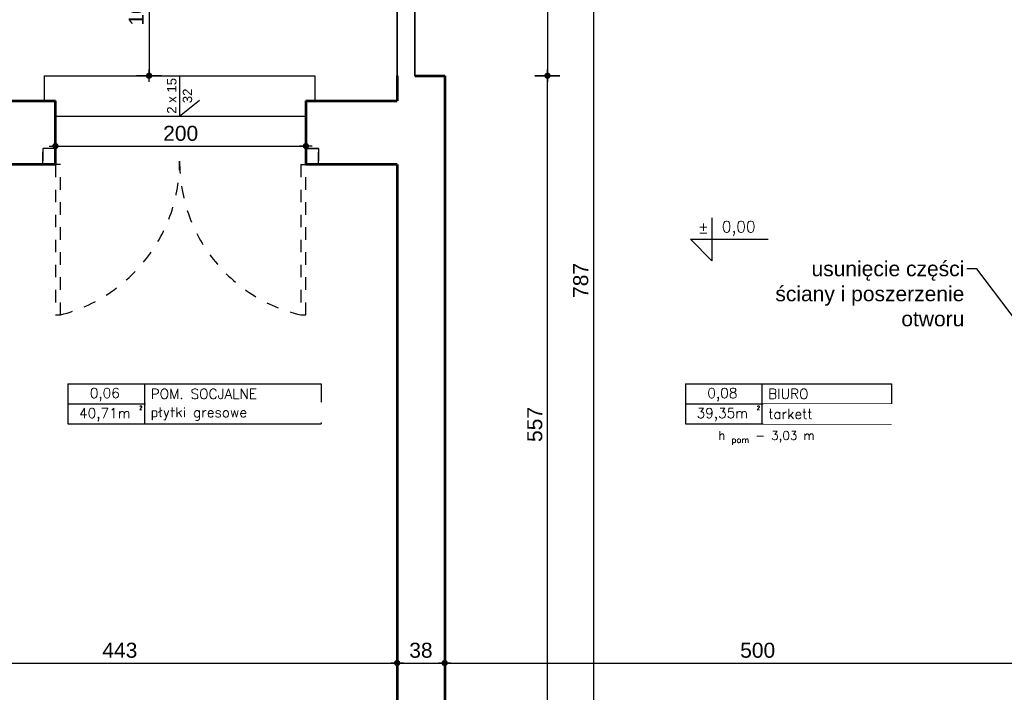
# Model space of a CAD drawing. Header units: millimetres. Extents: x 11979 to 23691, y 12825 to 41978.
# Tile 226 of 256: x 20108 to 20894, y 38429 to 38966. Entities that reach past the tile are written whole.
import ezdxf
from ezdxf import colors
from ezdxf.entities.mleader import LeaderData, LeaderLine
from ezdxf.enums import TextEntityAlignment as Align
from ezdxf.math import Vec2, Vec3

# ---------------------------------------------------------------- set-up
doc = ezdxf.new("R2010")
doc.units = ezdxf.units.MM
doc.linetypes.add('4002', pattern=[2, 1, -1])
doc.linetypes.add('DASHED', pattern=[19.05, 12.7, -6.35])
for name, color, linetype in [('- niebieska cienka - izolacja', 120, 'Continuous'), ('-LI-WIDOK', 2, 'Continuous'), ('-MEBLE', 1, 'Continuous'), ('-WYMIAR', 8, 'Continuous'), ('_PROJEKTOWANE', 5, 'Continuous'), ('drzwi łuk', 1, 'Continuous'), ('PROJEKTOWANE', 5, 'Continuous')]:
    doc.layers.add(name, color=color, linetype=linetype)
for name, color, linetype, lineweight in [('-ŚCIANY DZIAŁOWE', 3, 'Continuous', 35), ('-ŚCIANY NOŚNE', 4, 'Continuous', 53), ('CIENKA - KRESKOWANIA', 254, 'Continuous', 0), ('CIENKA - OPISY', 2, 'Continuous', 25)]:
    doc.layers.add(name, color=color, linetype=linetype, lineweight=lineweight)
doc.layers.add('DO USU', color=7, linetype='Continuous', true_color=0x969696)
doc.styles.add('SIMPLEX', font='simplex')
doc.styles.get("Standard").update_dxf_attribs({"font": 'arial.ttf'})
doc.dimstyles.new('CZA-KROPKA-50', dxfattribs={"dimtxt": 12, "dimasz": 1, "dimexe": 2, "dimexo": 25, "dimgap": 4, "dimtad": 1, "dimdec": 1, "dimrnd": 0.5, "dimzin": 9, "dimdsep": 46, "dimtxsty": 'Standard', "dimblk": 'CZA-KROPKA', "dimblk1": 'CZA-KROPKA', "dimblk2": 'CZA-KROPKA', "dimsah": 1, "dimcen": -20, "dimse1": 1, "dimse2": 1, "dimclrd": 8, "dimclre": 8, "dimclrt": 9, "dimadec": 0, "dimazin": 0, "dimtfac": 1, "dimtdec": 1, "dimtmove": 1, "dimatfit": 3, "dimldrblk": 'CZA-KROPKA', "dimfxl": 1, "dimtolj": 1, "dimtzin": 9, "dimarcsym": 0})

# ---------------------------------------------------------------- blocks, each defined once
blk = doc.blocks.new('CZA-KROPKA')
at = {"layer": '-WYMIAR', "linetype": 'ByBlock'}
for p, q in [((0, 10), (0, -10)), ((5, 0), (-5, 0))]:
    blk.add_line(p, q, dxfattribs=at)
at = {"layer": '-WYMIAR', "linetype": 'ByBlock', "const_width": 2.5}
blk.add_lwpolyline([(-1.25, 0, 1), (1.25, 0, 1)], format="xyb", close=True, dxfattribs=at)
blk = doc.blocks.new('*D1288')
at = {"layer": '-LI-WIDOK', "color": 8, "lineweight": -2}
blk.add_line((19967.27, 38452.65), (20408.27, 38452.65), dxfattribs=at)
at = {"layer": 'Defpoints', "color": 0}
for p in [(19966.27, 38713.65), (20409.27, 38452.65), (20409.27, 38452.65)]:
    blk.add_point(p, dxfattribs=at)
at = {"layer": '-LI-WIDOK', "color": 8, "lineweight": -2, "rotation": 180}
blk.add_blockref('CZA-KROPKA', (19966.27, 38452.65), dxfattribs=at)
at = {"layer": '-LI-WIDOK', "color": 8, "lineweight": -2}
blk.add_blockref('CZA-KROPKA', (20409.27, 38452.65), dxfattribs=at)
at = {"layer": '-LI-WIDOK', "color": 9, "insert": (20187.77, 38462.78), "char_height": 12, "attachment_point": 5}
blk.add_mtext('\\A1;443', dxfattribs=at)
blk = doc.blocks.new('*D1289')
at = {"layer": '-LI-WIDOK', "color": 8, "lineweight": -2}
blk.add_line((20410.27, 38452.65), (20446.27, 38452.65), dxfattribs=at)
at = {"layer": 'Defpoints', "color": 0}
for p in [(20409.27, 38452.65), (20447.27, 38452.65), (20447.27, 38452.65)]:
    blk.add_point(p, dxfattribs=at)
at = {"layer": '-LI-WIDOK', "color": 8, "lineweight": -2, "rotation": 180}
blk.add_blockref('CZA-KROPKA', (20409.27, 38452.65), dxfattribs=at)
at = {"layer": '-LI-WIDOK', "color": 8, "lineweight": -2}
blk.add_blockref('CZA-KROPKA', (20447.27, 38452.65), dxfattribs=at)
at = {"layer": '-LI-WIDOK', "color": 9, "insert": (20428.27, 38462.78), "char_height": 12, "attachment_point": 5}
blk.add_mtext('\\A1;38', dxfattribs=at)
blk = doc.blocks.new('*D1290')
at = {"layer": '-LI-WIDOK', "color": 8, "lineweight": -2}
blk.add_line((20448.27, 38452.65), (20946.27, 38452.65), dxfattribs=at)
at = {"layer": 'Defpoints', "color": 0}
for p in [(20447.27, 38452.65), (20947.27, 38452.65), (20947.27, 38452.15)]:
    blk.add_point(p, dxfattribs=at)
at = {"layer": '-LI-WIDOK', "color": 8, "lineweight": -2, "rotation": 180}
blk.add_blockref('CZA-KROPKA', (20447.27, 38452.65), dxfattribs=at)
at = {"layer": '-LI-WIDOK', "color": 8, "lineweight": -2}
blk.add_blockref('CZA-KROPKA', (20947.27, 38452.65), dxfattribs=at)
at = {"layer": '-LI-WIDOK', "color": 9, "insert": (20697.27, 38462.78), "char_height": 12, "attachment_point": 5}
blk.add_mtext('\\A1;500', dxfattribs=at)
blk = doc.blocks.new('*D1431')
at = {"layer": '-LI-WIDOK', "color": 8, "lineweight": -2}
blk.add_line((19929.27, 39374.61), (22108.27, 39374.61), dxfattribs=at)
at = {"layer": 'Defpoints', "color": 0}
for p in [(22109.27, 39374.61), (19928.27, 39116.35), (22109.27, 38815.35)]:
    blk.add_point(p, dxfattribs=at)
at = {"layer": '-LI-WIDOK', "color": 8, "lineweight": -2, "rotation": 180}
blk.add_blockref('CZA-KROPKA', (19928.27, 39374.61), dxfattribs=at)
at = {"layer": '-LI-WIDOK', "color": 8, "lineweight": -2}
blk.add_blockref('CZA-KROPKA', (22109.27, 39374.61), dxfattribs=at)
at = {"layer": '-LI-WIDOK', "color": 9, "insert": (21018.77, 39384.74), "char_height": 12, "attachment_point": 5}
blk.add_mtext('\\A1;2181', dxfattribs=at)
blk = doc.blocks.new('*D1448')
at = {"layer": '-LI-WIDOK', "color": 8, "lineweight": -2}
blk.add_line((19802.02, 39201.65), (19802.02, 37781.65), dxfattribs=at)
at = {"layer": 'Defpoints', "color": 0}
for p in [(19928.27, 39202.65), (19802.02, 37780.65), (20409.27, 37780.65)]:
    blk.add_point(p, dxfattribs=at)
at = {"layer": '-LI-WIDOK', "color": 8, "lineweight": -2}
for p, rotation in [((19802.02, 39202.65), 90), ((19802.02, 37780.65), 270)]:
    blk.add_blockref('CZA-KROPKA', p, dxfattribs=dict(at, rotation=rotation))
at = {"layer": '-LI-WIDOK', "color": 9, "insert": (19791.99, 38491.65), "char_height": 12, "attachment_point": 5, "rotation": 90}
blk.add_mtext('\\A1;1422', dxfattribs=at)
blk = doc.blocks.new('*D1465')
at = {"layer": '-ŚCIANY DZIAŁOWE', "color": 8, "lineweight": -2}
blk.add_line((20529.34, 38365.65), (20529.34, 38920.65), dxfattribs=at)
at = {"layer": 'Defpoints', "color": 0}
for p in [(20447.27, 38921.65), (20529.34, 38921.65), (20447.27, 38364.65)]:
    blk.add_point(p, dxfattribs=at)
at = {"layer": '-ŚCIANY DZIAŁOWE', "color": 8, "lineweight": -2}
for p, rotation in [((20529.34, 38921.65), 90), ((20529.34, 38364.65), 270)]:
    blk.add_blockref('CZA-KROPKA', p, dxfattribs=dict(at, rotation=rotation))
at = {"layer": '-ŚCIANY DZIAŁOWE', "color": 9, "insert": (20519.24, 38643.15), "char_height": 12, "attachment_point": 5, "rotation": 90, "bg_fill": 3, "box_fill_scale": 1.1, "bg_fill_color": 257, "bg_fill_transparency": 0}
blk.add_mtext('\\A1;557', dxfattribs=at)
blk = doc.blocks.new('*D1466')
at = {"layer": '-ŚCIANY DZIAŁOWE', "color": 8, "lineweight": -2}
blk.add_line((20529.34, 39060.65), (20529.34, 38922.65), dxfattribs=at)
at = {"layer": 'Defpoints', "color": 0}
for p in [(20447.27, 39061.65), (20447.27, 38921.65), (20529.34, 38921.65)]:
    blk.add_point(p, dxfattribs=at)
at = {"layer": '-ŚCIANY DZIAŁOWE', "color": 8, "lineweight": -2}
for p, rotation in [((20529.34, 39061.65), 90), ((20529.34, 38921.65), 270)]:
    blk.add_blockref('CZA-KROPKA', p, dxfattribs=dict(at, rotation=rotation))
at = {"layer": '-ŚCIANY DZIAŁOWE', "color": 9, "insert": (20519.22, 38991.65), "char_height": 12, "attachment_point": 5, "rotation": 90, "bg_fill": 3, "box_fill_scale": 1.1, "bg_fill_color": 257, "bg_fill_transparency": 0}
blk.add_mtext('\\A1;140', dxfattribs=at)
blk = doc.blocks.new('*D1469')
at = {"layer": 'Defpoints', "color": 0}
for p in [(20136.36, 38901.65), (20336.36, 38901.65), (20336.36, 38865.46)]:
    blk.add_point(p, dxfattribs=at)
at = {"layer": 'PROJEKTOWANE', "color": 8, "lineweight": -2}
blk.add_line((20137.36, 38865.46), (20335.36, 38865.46), dxfattribs=at)
at = {"layer": 'PROJEKTOWANE', "color": 8, "lineweight": -2, "rotation": 180}
blk.add_blockref('CZA-KROPKA', (20136.36, 38865.46), dxfattribs=at)
at = {"layer": 'PROJEKTOWANE', "color": 8, "lineweight": -2}
blk.add_blockref('CZA-KROPKA', (20336.36, 38865.46), dxfattribs=at)
at = {"layer": 'PROJEKTOWANE', "color": 9, "insert": (20236.36, 38875.58), "char_height": 12, "attachment_point": 5, "bg_fill": 3, "box_fill_scale": 1.1, "bg_fill_color": 257, "bg_fill_transparency": 0}
blk.add_mtext('\\A1;200', dxfattribs=at)
blk = doc.blocks.new('*D1589')
at = {"layer": '_PROJEKTOWANE', "color": 8, "lineweight": -2}
blk.add_line((20211.11, 39028.65), (20211.11, 38922.65), dxfattribs=at)
at = {"layer": 'Defpoints', "color": 0}
for p in [(20237.27, 39029.65), (20127.45, 38921.65), (20211.11, 38921.65)]:
    blk.add_point(p, dxfattribs=at)
at = {"layer": '_PROJEKTOWANE', "color": 8, "lineweight": -2}
for p, rotation in [((20211.11, 39029.65), 90), ((20211.11, 38921.65), 270)]:
    blk.add_blockref('CZA-KROPKA', p, dxfattribs=dict(at, rotation=rotation))
at = {"layer": '_PROJEKTOWANE', "color": 9, "insert": (20200.98, 38975.65), "char_height": 12, "attachment_point": 5, "rotation": 90}
blk.add_mtext('\\A1;108', dxfattribs=at)
blk = doc.blocks.new('*D1678')
at = {"layer": '_PROJEKTOWANE', "color": 8, "lineweight": -2}
blk.add_line((20566.08, 39150.65), (20566.08, 38365.65), dxfattribs=at)
at = {"layer": 'Defpoints', "color": 0}
for p in [(20577.92, 39151.65), (20566.08, 38364.65), (20577.92, 38364.65)]:
    blk.add_point(p, dxfattribs=at)
at = {"layer": '_PROJEKTOWANE', "color": 8, "lineweight": -2}
for p, rotation in [((20566.08, 39151.65), 90), ((20566.08, 38364.65), 270)]:
    blk.add_blockref('CZA-KROPKA', p, dxfattribs=dict(at, rotation=rotation))
at = {"layer": '_PROJEKTOWANE', "color": 9, "insert": (20555.95, 38758.15), "char_height": 12, "attachment_point": 5, "rotation": 90}
blk.add_mtext('\\A1;787', dxfattribs=at)

msp = doc.modelspace()

# ---------------------------------------------------------------- linework, layer by layer
at = {"layer": '-MEBLE'}
for p, q in [((20660.74, 38808.23), (20660.74, 38773.95)), ((20643.59, 38791.09), (20705.59, 38791.09)), ((20643.59, 38791.09), (20660.74, 38773.95))]:
    msp.add_line(p, q, dxfattribs=at)
at = {"layer": '-ŚCIANY DZIAŁOWE'}
for p, q in [((20409.27, 38921.65), (20409.27, 39061.65)), ((20423.27, 38921.65), (20423.27, 39061.65))]:
    msp.add_line(p, q, dxfattribs=at)
at = {"layer": '-ŚCIANY NOŚNE'}
for p, q in [((20409.27, 38921.65), (20409.27, 38901.65)), ((20423.27, 38921.65), (20447.27, 38921.65)), ((20423.27, 38921.65), (20447.27, 38921.65)), ((20447.27, 38921.65), (20447.27, 38364.65)), ((20094.27, 38901.65), (20136.36, 38901.65)), ((20136.36, 38850.65), (20136.36, 38901.65)), ((20336.36, 38901.65), (20409.27, 38901.65)), ((20336.36, 38901.65), (20336.36, 38850.65)), ((20136.36, 38850.65), (20094.27, 38850.65)), ((20409.27, 38850.65), (20336.36, 38850.65)), ((20409.27, 38850.65), (20409.27, 38277.65))]:
    msp.add_line(p, q, dxfattribs=at)
at = {"layer": 'CIENKA - KRESKOWANIA', "linetype": 'DASHED', "ltscale": 0.5}
msp.add_line((20116.27, 38850.65), (20126.36, 38850.65), dxfattribs=at)
at = {"layer": 'CIENKA - OPISY'}
for p, q in [((20127.45, 38921.65), (20343.57, 38921.65)), ((20127.45, 38921.65), (20127.45, 38901.65)), ((20343.57, 38921.65), (20343.57, 38901.65))]:
    msp.add_line(p, q, dxfattribs=at)
at = {"layer": 'DO USU', "linetype": '4002', "ltscale": 10}
for p, q in [((20136.36, 38863.65), (20126.36, 38863.65)), ((20126.36, 38863.65), (20126.36, 38850.65)), ((20136.36, 38863.65), (20126.36, 38863.65)), ((20126.36, 38863.65), (20126.36, 38850.65)), ((20136.36, 38850.65), (20136.36, 38863.65)), ((20336.36, 38863.65), (20346.36, 38863.65)), ((20346.36, 38863.65), (20336.36, 38863.65)), ((20336.36, 38863.65), (20336.36, 38850.65)), ((20346.36, 38863.65), (20346.36, 38850.65)), ((20346.36, 38850.65), (20346.36, 38863.65)), ((20126.36, 38850.65), (20126.36, 38860.65)), ((20136.36, 38860.65), (20136.36, 38850.65)), ((20336.36, 38860.65), (20336.36, 38850.65)), ((20346.36, 38850.65), (20346.36, 38860.65)), ((20136.36, 38850.65), (20126.36, 38850.65)), ((20126.36, 38850.65), (20136.36, 38850.65)), ((20140.36, 38850.65), (20136.36, 38850.65)), ((20136.36, 38850.65), (20136.36, 38730.65)), ((20140.36, 38730.65), (20140.36, 38850.65)), ((20332.36, 38850.65), (20336.36, 38850.65)), ((20332.36, 38850.65), (20332.36, 38730.65)), ((20336.36, 38850.65), (20346.36, 38850.65)), ((20336.36, 38850.65), (20346.36, 38850.65)), ((20336.36, 38730.65), (20336.36, 38850.65)), ((20136.36, 38730.65), (20140.36, 38730.65)), ((20332.36, 38730.65), (20336.36, 38730.65))]:
    msp.add_line(p, q, dxfattribs=at)
for centre, radius, start, end in [((20109.33, 38853.04), 126.2, 284.23354, 0.19696), ((20360.83, 38852.67), 125.3, 179.63068, 256.8686)]:
    msp.add_arc(centre, radius, start, end, dxfattribs=at)
at = {"layer": 'drzwi łuk', "ltscale": 0.5}
for p, q in [((20146.31, 38675.57), (20348.52, 38675.57)), ((20146.31, 38675.57), (20146.31, 38643.57)), ((20207.38, 38675.57), (20207.38, 38643.57)), ((20348.52, 38675.57), (20348.52, 38643.57)), ((20639.61, 38675.57), (20804.23, 38675.57)), ((20639.61, 38675.57), (20639.61, 38643.57)), ((20700.67, 38675.57), (20700.67, 38643.57)), ((20804.23, 38675.57), (20804.23, 38643.57)), ((20146.31, 38659.57), (20348.52, 38659.57)), ((20639.61, 38659.57), (20804.23, 38659.57)), ((20146.31, 38643.57), (20348.52, 38643.57)), ((20639.61, 38643.57), (20804.23, 38643.57))]:
    msp.add_line(p, q, dxfattribs=at)

# ---------------------------------------------------------------- texts
at = {"layer": '-LI-WIDOK', "style": 'SIMPLEX'}
for s, p in [('%%P', (20653.87, 38800.47)), ('0,00', (20682.09, 38799.7))]:
    msp.add_text(s, height=9, dxfattribs=at).set_placement(p, align=Align.MIDDLE)
for s, height, p in [('0,06', 8, (20175.77, 38668.21)), ('0,08', 8, (20669.07, 38668.21)), ('2', 3, (20204.53, 38656.4)), ('2', 3, (20697.83, 38656.4)), ('40,71m', 8, (20175.77, 38652.21)), ('39,35m', 8, (20669.07, 38652.21))]:
    msp.add_text(s, height=height, dxfattribs=at).set_placement(p, align=Align.MIDDLE_CENTER)
at = {"layer": '-LI-WIDOK', "char_height": 8, "width": 172.5953, "attachment_point": 4, "style": 'SIMPLEX'}
for s, insert in [('POM. SOCJALNE', (20212.38, 38667.57)), ('BIURO', (20705.67, 38667.57))]:
    msp.add_mtext(s, dxfattribs=dict(at, insert=insert))

# ---------------------------------------------------------------- dimensions: what is measured, and where the dimension line sits
at = {"layer": '-LI-WIDOK'}
for base, p1, p2, picture, middle in [((22109.27, 39374.61), (19928.27, 39116.35), (22109.27, 38815.35), '*D1431', (21018.77, 39384.74)), ((20409.27, 38452.65), (19966.27, 38713.65), (20409.27, 38452.65), '*D1288', (20187.77, 38462.78)), ((20447.27, 38452.65), (20409.27, 38452.65), (20447.27, 38452.65), '*D1289', (20428.27, 38462.78)), ((20947.27, 38452.65), (20447.27, 38452.65), (20947.27, 38452.15), '*D1290', (20697.27, 38462.78))]:
    dim = msp.add_linear_dim(base=base, p1=p1, p2=p2, dimstyle='CZA-KROPKA-50', override={"dimfxl": 0, "dimfxlon": 1}, dxfattribs=at)
    dim.commit()
    dim.dimension.update_dxf_attribs({"geometry": picture, "text_midpoint": middle})
dim = msp.add_linear_dim(base=(19802.02, 37780.65), p1=(19928.27, 39202.65), p2=(20409.27, 37780.65), angle=90, dimstyle='CZA-KROPKA-50', override={"dimfxl": 0, "dimfxlon": 1}, dxfattribs=at)
dim.commit()
dim.dimension.update_dxf_attribs({"geometry": '*D1448', "text_midpoint": (19791.99, 38491.65)})
at = {"layer": '_PROJEKTOWANE'}
for base, p1, p2, picture, middle in [((20566.08, 38364.65), (20577.92, 39151.65), (20577.92, 38364.65), '*D1678', (20555.95, 38758.15)), ((20211.11, 38921.65), (20237.27, 39029.65), (20127.45, 38921.65), '*D1589', (20200.98, 38975.65))]:
    dim = msp.add_linear_dim(base=base, p1=p1, p2=p2, angle=90, dimstyle='CZA-KROPKA-50', dxfattribs=at)
    dim.commit()
    dim.dimension.update_dxf_attribs({"geometry": picture, "text_midpoint": middle})

# ---------------------------------------------------------------- leaders
at = {"layer": '- niebieska cienka - izolacja'}
ml = msp.add_multileader_mtext('Standard', dxfattribs=at)
ml.set_content('usunięcie części ściany i poszerzenie otworu', color=256)
ml.set_leader_properties()
ml.build(insert=Vec2(0, 0))
ctx = ml.context
ctx.base_point, ctx.char_height, ctx.plane_origin = Vec3(20710.59, 38767.46), 12, Vec3(20483.91, 38645.33)
ctx.text_align_type = 2
notes = []
notes.append((ctx, [(0, (1, 1, 0), (20872.33, 38767.46), (-1, 0), 8, [(0, [(20947.27, 38668.28)], 256, [])])]))
ctx.mtext.insert, ctx.mtext.width, ctx.mtext.alignment, ctx.mtext.flow_direction = Vec3(20862.33, 38773.56), 164.3133, 3, 5
for ctx, leaders in notes:
    for number, flags, end, landing, length, lines in leaders:
        leader = LeaderData()
        leader.index, (leader.has_last_leader_line, leader.has_dogleg_vector, leader.attachment_direction) = number, flags
        leader.last_leader_point, leader.dogleg_vector, leader.dogleg_length = Vec3(end), Vec3(landing), length
        for number, points, colour, breaks in lines:
            line = LeaderLine()
            line.index, line.vertices, line.color, line.breaks = number, Vec3.list(points), colors.encode_raw_color(colour), breaks
            leader.lines.append(line)
        ctx.leaders.append(leader)

# ---------------------------------------------------------------- next in the draw order: texts
at = {"layer": '-LI-WIDOK', "insert": (20665.8, 38637.88), "char_height": 7, "width": 126.3737, "attachment_point": 1, "style": 'SIMPLEX', "bg_fill": 2}
msp.add_mtext('\\A1;h {\\H0.7x;\\S^ pom;} - 3,03 m', dxfattribs=at)
at = {"layer": 'PROJEKTOWANE', "char_height": 8, "width": 147.6436, "attachment_point": 4, "style": 'SIMPLEX', "bg_fill": 2}
for s, insert in [('płytki gresowe ', (20212.38, 38651.57)), ('tarkett', (20705.67, 38651.57))]:
    msp.add_mtext(s, dxfattribs=dict(at, insert=insert))

# ---------------------------------------------------------------- next in the draw order: dimensions: what is measured, and where the dimension line sits
at = {"layer": '-ŚCIANY DZIAŁOWE'}
dim = msp.add_linear_dim(base=(20529.34, 38921.65), p1=(20447.27, 38364.65), p2=(20447.27, 38921.65), angle=90, dimstyle='CZA-KROPKA-50', override={"dimfxl": 0, "dimfxlon": 1, "dimtfill": 1}, dxfattribs=at)
dim.commit()
dim.dimension.update_dxf_attribs({"geometry": '*D1465', "text_midpoint": (20519.24, 38643.15)})
at = {"layer": 'PROJEKTOWANE'}
dim = msp.add_linear_dim(base=(20336.36, 38865.46), p1=(20136.36, 38901.65), p2=(20336.36, 38901.65), dimstyle='CZA-KROPKA-50', override={"dimfxl": 0, "dimfxlon": 1, "dimtfill": 1}, dxfattribs=at)
dim.commit()
dim.dimension.update_dxf_attribs({"geometry": '*D1469', "text_midpoint": (20236.36, 38875.58)})

# ---------------------------------------------------------------- next in the draw order: linework, layer by layer
at = {"layer": '-LI-WIDOK'}
msp.add_line((20136.36, 38889.45), (20336.36, 38889.45), dxfattribs=at)
at = {"layer": 'CIENKA - OPISY'}
for p, q in [((20235.51, 38921.65), (20235.51, 38889.45)), ((20235.51, 38889.45), (20251.4, 38902.01))]:
    msp.add_line(p, q, dxfattribs=at)

# ---------------------------------------------------------------- next in the draw order: texts
at = {"layer": '-LI-WIDOK', "insert": (20225.49, 38884.59), "char_height": 7.5, "width": 41.9251, "attachment_point": 1, "rotation": 90}
msp.add_mtext('\\pxqc;2 x 15\\P32', dxfattribs=at)

# ---------------------------------------------------------------- next in the draw order: dimensions: what is measured, and where the dimension line sits
at = {"layer": '-ŚCIANY DZIAŁOWE'}
dim = msp.add_linear_dim(base=(20529.34, 38921.65), p1=(20447.27, 39061.65), p2=(20447.27, 38921.65), angle=90, dimstyle='CZA-KROPKA-50', override={"dimfxl": 0, "dimfxlon": 1, "dimtfill": 1}, dxfattribs=at)
dim.commit()
dim.dimension.update_dxf_attribs({"geometry": '*D1466', "text_midpoint": (20519.22, 38991.65)})

doc.saveas('drawing.dxf')
